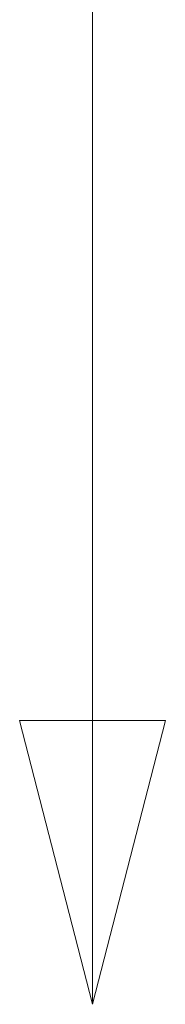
# Model space of a CAD drawing. Header units: millimetres. Extents: x -130 to 96, y -186 to 0.
# Tile 179 of 256: x -3 to 3, y -186 to -146. Entities that reach past the tile are written whole.
import ezdxf

# ---------------------------------------------------------------- set-up
doc = ezdxf.new("R2010")
doc.units = ezdxf.units.MM
doc.layers.add('A-GENM', color=13, linetype='Continuous', lineweight=9)

msp = doc.modelspace()

# ---------------------------------------------------------------- linework, layer by layer
at = {"layer": 'A-GENM'}
msp.add_line((0.011, -139.872, 0.002), (0.011, -186.405, 0.002), dxfattribs=at)

# ---------------------------------------------------------------- meshes
mesh = msp.add_polyface(dxfattribs=at)
corners = [(0.011, -174.632, 0.002), (3.038, -174.632, 0.002), (0.011, -174.632, -3.025), (-3.017, -174.632, 0.002)]
mesh.append_faces([[corners[k] for k in face] for face in [(2, 3, 0, 1)]])
mesh = msp.add_polyface(dxfattribs=at)
corners = [(0.011, -174.632, 0.002), (-3.017, -174.632, 0.002), (0.011, -174.632, 3.029), (3.038, -174.632, 0.002)]
mesh.append_faces([[corners[k] for k in face] for face in [(0, 1, 2, 3)]])
mesh = msp.add_polyface(dxfattribs=at)
corners = [(-3.017, -174.632, 0.002), (0.011, -174.632, -3.025), (3.038, -174.632, 0.002), (0.011, -186.405, 0.002), (0.011, -186.405, 0.002), (0.011, -186.405, 0.002), (0.011, -186.405, 0.002), (0.011, -186.405, 0.002), (0.011, -186.405, 0.002), (0.011, -186.405, 0.002), (0.011, -186.405, 0.002), (0.011, -186.405, 0.002), (0.011, -186.405, 0.002)]
mesh.append_faces([[corners[k] for k in face] for face in [(5, 1, 2), (10, 0, 1)]])
mesh = msp.add_polyface(dxfattribs=at)
corners = [(3.038, -174.632, 0.002), (0.011, -174.632, 3.029), (-3.017, -174.632, 0.002), (0.011, -186.405, 0.002), (0.011, -186.405, 0.002), (0.011, -186.405, 0.002), (0.011, -186.405, 0.002), (0.011, -186.405, 0.002), (0.011, -186.405, 0.002), (0.011, -186.405, 0.002), (0.011, -186.405, 0.002), (0.011, -186.405, 0.002), (0.011, -186.405, 0.002)]
mesh.append_faces([[corners[k] for k in face] for face in [(5, 1, 2), (10, 0, 1)]])

doc.saveas('drawing.dxf')
